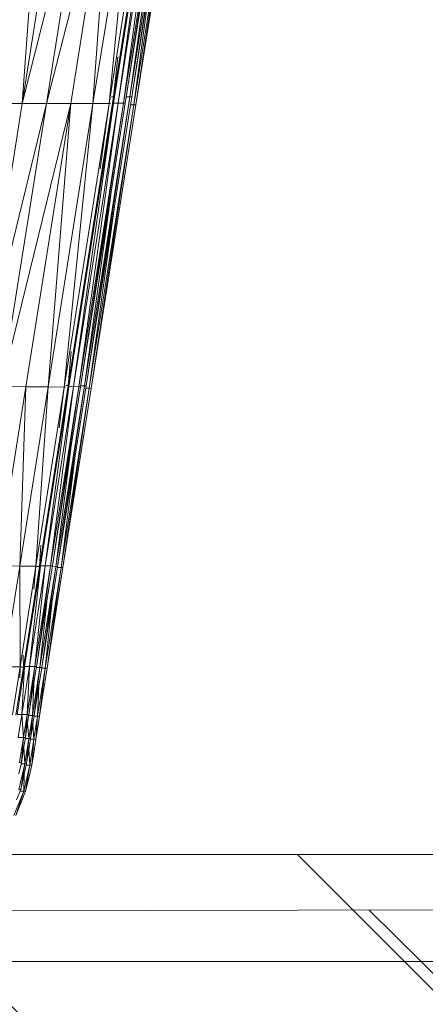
# Model space of a CAD drawing. Extents: x 180 to 9540, y 54 to 2910.
# Tile 22 of 82: x 6259 to 6297, y 796 to 888. Entities that reach past the tile are written whole.
import ezdxf
from ezdxf.xclip import XClip

# ---------------------------------------------------------------- set-up
doc = ezdxf.new("R2010")
doc.units = 0
doc.header["$MEASUREMENT"] = 0
doc.header["$XCLIPFRAME"] = 0
for name, color, linetype in [('460-K Stropy', 7, 'Continuous'), ('820-G Rysunki Obrazki', 7, 'Continuous'), ('824-G Wypełnienia RŚ', 7, 'Continuous')]:
    doc.layers.add(name, color=color, linetype=linetype)
pattern_1 = [(135, (4248.05, 809.8), (21.2132, 21.2132), [])]

# ---------------------------------------------------------------- blocks, each defined once
blk = doc.blocks.new('Rysunek_2_2', base_point=(4248.051, 809.799))
at = {"layer": '460-K Stropy', "linetype": 'Continuous', "lineweight": 13}
h = blk.add_hatch(dxfattribs=at)
h.set_pattern_fill('Ściany_istniejące_0002', color=8, style=0, pattern_type=2)
h.set_pattern_definition(pattern_1)
h.paths.add_polyline_path([(5760.551, 809.799), (5760.551, 799.799), (8445.551, 799.799), (8445.551, 809.799)])
h = blk.add_hatch(dxfattribs=at)
h.set_pattern_fill('Ściany_istniejące_0002', color=8, style=0, pattern_type=2)
h.set_pattern_definition(pattern_1)
h.paths.add_polyline_path([(5760.551, 799.799), (5760.551, 774.799), (8445.551, 774.799), (8445.551, 799.799)])
at = {"layer": '824-G Wypełnienia RŚ', "linetype": 'Continuous', "lineweight": 13}
h = blk.add_hatch(dxfattribs=at)
h.set_pattern_fill('_Poza_zakresem_opracowan_3D', color=8, style=0, pattern_type=2)
h.set_pattern_definition([(135.1862, (6513.066, 584.212), (21.1263, 21.26408), [])])
h.paths.add_polyline_path([(8445.551, 809.799), (4133.743, 799.422), (4134.075, 541.641), (8557.151, 546.964), (8557.151, 1245.067), (8444.504, 1244.796)])
at = {"color": 150, "linetype": 'Continuous', "lineweight": 13, "ltscale": 0.5}
for p, q in [((6272.401, 912.727), (6267.342, 880.686)), ((6273.913, 912.717), (6268.861, 880.673)), ((6269.031, 880.671), (6273.913, 912.717)), ((6258.786, 880.062), (6264.799, 903.742)), ((6260.481, 903.739), (6258.786, 880.062)), ((6262.523, 903.739), (6258.786, 880.062)), ((6267.111, 903.753), (6261.049, 880.057)), ((6264.799, 903.742), (6261.049, 880.057)), ((6267.111, 903.753), (6263.334, 880.052)), ((6269.259, 903.779), (6265.411, 880.047)), ((6267.111, 903.753), (6265.411, 880.047)), ((6266.911, 880.04), (6269.259, 903.779)), ((6266.911, 880.04), (6270.679, 903.751)), ((6271.067, 903.793), (6267.334, 880.08)), ((6271.484, 903.83), (6267.772, 880.088)), ((6271.067, 903.793), (6267.772, 880.088)), ((6268.269, 880.086), (6271.484, 903.83)), ((6272, 903.808), (6268.269, 880.086)), ((6272, 903.808), (6268.481, 880.403)), ((6272.974, 903.654), (6269.243, 879.932)), ((6269.416, 879.931), (6272.974, 903.654)), ((6268.861, 880.673), (6271.899, 902.08)), ((6269.243, 879.932), (6271.176, 894.278)), ((6267.342, 880.686), (6267.737, 884.432)), ((6267.342, 880.686), (6263.076, 853.672)), ((6268.861, 880.673), (6264.602, 853.655)), ((6268.861, 880.673), (6264.772, 853.653)), ((6269.031, 880.671), (6266.677, 865.732)), ((6267.342, 880.686), (6267.061, 878.351)), ((6267.342, 880.686), (6267.142, 880.688)), ((6267.429, 880.685), (6267.342, 880.686)), ((6268.861, 880.673), (6268.526, 880.676)), ((6269.031, 880.671), (6268.861, 880.673)), ((6258.786, 880.062), (6254.604, 853.581)), ((6261.049, 880.057), (6254.604, 853.581)), ((6256.772, 880.066), (6258.786, 880.062)), ((6261.049, 880.057), (6256.853, 853.569)), ((6256.853, 853.569), (6263.334, 880.052)), ((6258.786, 880.062), (6261.049, 880.057)), ((6263.334, 880.052), (6259.136, 853.555)), ((6263.334, 880.052), (6261.049, 880.057)), ((6263.334, 880.052), (6261.218, 853.542)), ((6265.411, 880.047), (6261.218, 853.542)), ((6262.725, 853.528), (6265.411, 880.047)), ((6262.725, 853.528), (6266.911, 880.04)), ((6267.334, 880.08), (6263.15, 853.565)), ((6263.334, 880.052), (6265.411, 880.047)), ((6267.772, 880.088), (6263.59, 853.57)), ((6267.334, 880.08), (6263.59, 853.57)), ((6264.09, 853.566), (6267.772, 880.088)), ((6268.269, 880.086), (6264.09, 853.566)), ((6268.269, 880.086), (6264.311, 853.938)), ((6269.243, 879.932), (6265.063, 853.413)), ((6269.243, 879.932), (6265.236, 853.41)), ((6266.911, 880.04), (6265.411, 880.047)), ((6266.078, 873.952), (6266.911, 880.04)), ((6268.431, 880.086), (6266.121, 865.422)), ((6267.039, 880.038), (6266.911, 880.04)), ((6269.419, 879.93), (6267.108, 865.266)), ((6267.334, 880.08), (6267.772, 880.088)), ((6268.269, 880.086), (6267.772, 880.088)), ((6268.269, 880.086), (6268.431, 880.085)), ((6268.915, 879.935), (6269.243, 879.932)), ((6269.243, 879.932), (6269.416, 879.931)), ((6267.077, 871.479), (6264.602, 853.655)), ((6267.416, 870.425), (6265.063, 853.413)), ((6263.38, 856.865), (6263.076, 853.672)), ((6256.479, 836.805), (6259.136, 853.555)), ((6259.136, 853.555), (6256.853, 853.569)), ((6259.136, 853.555), (6258.566, 836.787)), ((6258.566, 836.787), (6261.218, 853.542)), ((6261.218, 853.542), (6259.136, 853.555)), ((6260.077, 836.77), (6261.218, 853.542)), ((6260.077, 836.77), (6262.725, 853.528)), ((6263.076, 853.672), (6260.402, 836.746)), ((6263.15, 853.565), (6260.504, 836.806)), ((6260.947, 836.81), (6263.59, 853.57)), ((6263.15, 853.565), (6260.947, 836.81)), ((6262.725, 853.528), (6261.218, 853.542)), ((6261.447, 836.805), (6263.59, 853.57)), ((6261.447, 836.805), (6264.09, 853.566)), ((6264.09, 853.566), (6261.648, 837.04)), ((6261.933, 836.728), (6264.602, 853.655)), ((6262.104, 836.726), (6264.602, 853.655)), ((6262.25, 849.716), (6262.725, 853.528)), ((6262.421, 836.651), (6265.063, 853.413)), ((6262.595, 836.649), (6265.063, 853.413)), ((6262.725, 853.528), (6262.852, 853.525)), ((6264.252, 853.566), (6262.791, 844.297)), ((6263.076, 853.672), (6262.875, 853.674)), ((6262.928, 852.159), (6263.076, 853.672)), ((6263.076, 853.672), (6263.166, 853.671)), ((6263.15, 853.565), (6263.59, 853.57)), ((6263.297, 844.294), (6264.773, 853.653)), ((6263.59, 853.57), (6264.09, 853.566)), ((6263.779, 844.142), (6265.24, 853.41)), ((6264.09, 853.566), (6264.252, 853.565)), ((6264.269, 853.659), (6264.602, 853.655)), ((6264.602, 853.655), (6264.772, 853.653)), ((6264.735, 853.417), (6265.063, 853.413)), ((6265.063, 853.413), (6265.236, 853.41)), ((6261.933, 836.728), (6263.344, 847.789)), ((6262.421, 836.651), (6263.78, 847.358)), ((6260.402, 836.746), (6260.517, 838.746)), ((6256.479, 836.805), (6258.566, 836.787)), ((6257.072, 827.369), (6258.566, 836.787)), ((6258.588, 827.352), (6258.566, 836.787)), ((6260.077, 836.77), (6258.566, 836.787)), ((6258.588, 827.352), (6260.077, 836.77)), ((6260.402, 836.746), (6258.912, 827.328)), ((6260.504, 836.806), (6259.017, 827.387)), ((6259.46, 827.391), (6260.947, 836.81)), ((6260.504, 836.806), (6259.46, 827.391)), ((6259.867, 834.638), (6260.077, 836.77)), ((6259.962, 827.386), (6260.947, 836.81)), ((6259.962, 827.386), (6261.447, 836.805)), ((6260.204, 836.767), (6260.077, 836.77)), ((6261.447, 836.805), (6260.146, 827.517)), ((6260.201, 836.749), (6260.402, 836.746)), ((6260.402, 836.746), (6260.359, 835.887)), ((6260.402, 836.746), (6260.495, 836.745)), ((6260.448, 827.309), (6261.933, 836.728)), ((6260.504, 836.806), (6260.947, 836.81)), ((6261.933, 836.728), (6260.619, 827.307)), ((6261.61, 836.804), (6260.789, 831.596)), ((6260.935, 827.232), (6262.421, 836.651)), ((6261.447, 836.805), (6260.947, 836.81)), ((6262.421, 836.651), (6261.11, 827.229)), ((6262.104, 836.726), (6261.283, 831.518)), ((6261.447, 836.805), (6261.61, 836.803)), ((6261.601, 836.732), (6261.933, 836.728)), ((6262.598, 836.648), (6261.777, 831.44)), ((6261.933, 836.728), (6262.104, 836.726)), ((6262.421, 836.651), (6262.093, 836.656)), ((6262.594, 836.648), (6262.421, 836.651)), ((6262.595, 836.649), (6262.594, 836.648)), ((6261.081, 833.429), (6260.448, 827.309)), ((6261.552, 833.223), (6260.935, 827.232)), ((6258.888, 828.441), (6258.912, 827.328)), ((6258.588, 827.352), (6257.072, 827.369)), ((6257.875, 822.859), (6258.588, 827.352)), ((6258.912, 827.328), (6258.2, 822.835)), ((6259.017, 827.387), (6258.305, 822.894)), ((6258.554, 826.336), (6258.588, 827.352)), ((6258.588, 827.352), (6258.714, 827.348)), ((6258.912, 827.328), (6258.712, 827.331)), ((6259.46, 827.391), (6258.75, 822.898)), ((6259.017, 827.387), (6258.75, 822.898)), ((6258.912, 827.328), (6259.007, 827.327)), ((6258.941, 826.912), (6258.912, 827.328)), ((6259.017, 827.387), (6259.46, 827.391)), ((6259.254, 822.893), (6259.46, 827.391)), ((6259.962, 827.386), (6259.254, 822.893)), ((6259.962, 827.386), (6259.427, 822.955)), ((6259.46, 827.391), (6259.962, 827.386)), ((6260.126, 827.385), (6259.734, 824.9)), ((6260.448, 827.309), (6259.739, 822.816)), ((6259.911, 822.814), (6260.448, 827.309)), ((6259.962, 827.386), (6260.125, 827.384)), ((6260.117, 827.313), (6260.448, 827.309)), ((6260.935, 827.232), (6260.227, 822.739)), ((6260.228, 824.823), (6260.62, 827.307)), ((6260.402, 822.737), (6260.935, 827.232)), ((6260.448, 827.309), (6260.619, 827.307)), ((6260.608, 827.237), (6260.935, 827.232)), ((6260.722, 824.745), (6261.113, 827.229)), ((6260.935, 827.232), (6261.11, 827.229)), ((6261.11, 827.229), (6261.11, 827.229)), ((6259.739, 822.816), (6259.866, 825.726)), ((6260.227, 822.739), (6260.349, 825.588)), ((6258.305, 822.894), (6258.75, 822.898)), ((6258.75, 822.898), (6258.412, 820.76)), ((6258.917, 820.755), (6258.75, 822.898)), ((6259.254, 822.893), (6258.75, 822.898)), ((6259.254, 822.893), (6258.917, 820.755)), ((6259.254, 822.893), (6259.086, 820.784)), ((6259.417, 822.892), (6259.231, 821.709)), ((6259.254, 822.893), (6259.417, 822.892)), ((6259.739, 822.816), (6259.4, 820.668)), ((6259.739, 822.816), (6259.408, 822.82)), ((6259.739, 822.816), (6259.572, 820.666)), ((6259.911, 822.814), (6259.724, 821.626)), ((6259.911, 822.814), (6259.739, 822.816)), ((6260.227, 822.739), (6259.885, 820.581)), ((6259.9, 822.744), (6260.227, 822.739)), ((6260.227, 822.739), (6260.061, 820.579)), ((6260.405, 822.736), (6260.217, 821.543)), ((6260.227, 822.739), (6260.402, 822.737)), ((6259.288, 822.055), (6259.4, 820.668)), ((6259.774, 821.945), (6259.885, 820.581)), ((6258.917, 820.755), (6258.412, 820.76)), ((6258.548, 818.399), (6258.917, 820.755)), ((6258.917, 820.755), (6258.718, 818.434)), ((6259.083, 820.753), (6258.917, 820.755)), ((6259.024, 818.283), (6259.4, 820.668)), ((6259.4, 820.668), (6259.071, 820.672)), ((6259.196, 818.281), (6259.4, 820.668)), ((6259.572, 820.666), (6259.4, 820.668)), ((6259.501, 818.166), (6259.885, 820.581)), ((6259.885, 820.581), (6259.56, 820.585)), ((6259.678, 818.165), (6259.885, 820.581)), ((6260.061, 820.579), (6259.885, 820.581)), ((6258.916, 819.699), (6258.712, 818.396)), ((6259.024, 818.283), (6258.935, 819.808)), ((6259.501, 818.166), (6259.417, 819.678)), ((6259.405, 819.6), (6259.197, 818.281)), ((6259.893, 819.5), (6259.682, 818.166)), ((6258.473, 815.891), (6259.024, 818.283)), ((6258.548, 818.399), (6258.712, 818.397)), ((6259.024, 818.283), (6258.645, 815.889)), ((6258.689, 818.286), (6259.024, 818.283)), ((6258.714, 818.397), (6258.712, 818.396)), ((6258.712, 818.396), (6258.712, 818.396)), ((6258.714, 818.396), (6258.714, 818.397)), ((6258.925, 815.716), (6259.501, 818.166)), ((6259.024, 818.283), (6259.196, 818.281)), ((6259.501, 818.166), (6259.101, 815.717)), ((6259.501, 818.166), (6259.171, 818.169)), ((6259.197, 818.281), (6259.197, 818.281)), ((6259.678, 818.165), (6259.501, 818.166)), ((6259.678, 818.165), (6259.678, 818.166)), ((6259.681, 818.166), (6259.681, 818.166)), ((6258.95, 817.211), (6258.645, 815.889)), ((6258.96, 817.252), (6258.925, 815.716)), ((6259.424, 817.07), (6259.105, 815.718)), ((6258.925, 815.716), (6258.006, 813.455)), ((6258.177, 813.454), (6258.925, 815.716)), ((6258.473, 815.891), (6258.645, 815.889)), ((6258.577, 815.718), (6258.925, 815.716)), ((6258.645, 815.889), (6258.645, 815.889)), ((6258.925, 815.716), (6259.101, 815.717)), ((6259.101, 815.718), (6259.101, 815.717)), ((6259.104, 815.718), (6259.104, 815.718)), ((6259.105, 815.718), (6259.105, 815.718)), ((6258.689, 814.701), (6258.18, 813.456))]:
    blk.add_line(p, q, dxfattribs=at)
at = {"color": 150, "linetype": 'Continuous', "lineweight": 13, "ltscale": 0.5, "flags": 128}
for points in [[(6258.256, 814.915), (6258.645, 815.889), (6258.95, 817.211), (6259.197, 818.281), (6259.405, 819.6), (6259.573, 820.666), (6259.724, 821.626), (6259.911, 822.814), (6260.228, 824.823), (6260.62, 827.307), (6261.283, 831.518), (6262.104, 836.726), (6263.297, 844.294), (6264.773, 853.653), (6266.677, 865.732), (6269.031, 880.671), (6271.29, 894.997)], [(6258.476, 817.351), (6258.712, 818.396), (6258.916, 819.699), (6259.081, 820.753), (6259.231, 821.709), (6259.417, 822.892), (6259.734, 824.9), (6260.126, 827.385), (6260.789, 831.596), (6261.61, 836.804), (6262.791, 844.297), (6264.252, 853.565), (6266.12, 865.422), (6268.431, 880.086), (6270.102, 890.688)], [(6258.18, 813.456), (6258.689, 814.701), (6259.105, 815.718), (6259.424, 817.07), (6259.682, 818.166), (6259.893, 819.5), (6260.065, 820.579), (6260.217, 821.543), (6260.405, 822.736), (6260.722, 824.745), (6261.113, 827.229), (6261.777, 831.44), (6262.598, 836.648), (6263.779, 844.142), (6265.24, 853.41), (6267.108, 865.266), (6269.419, 879.93), (6271.09, 890.532)]]:
    blk.add_lwpolyline(points, dxfattribs=at)
at = {"layer": '460-K Stropy', "color": 7, "linetype": 'Continuous', "lineweight": 13, "ltscale": 0.5}
for p, q in [((8445.551, 809.799), (5760.551, 809.799)), ((8445.551, 799.799), (5760.551, 799.799))]:
    blk.add_line(p, q, dxfattribs=at)
at = {"layer": '824-G Wypełnienia RŚ', "color": 7, "linetype": 'Continuous', "lineweight": 13, "ltscale": 0.5, "flags": 128}
blk.add_lwpolyline([(8557.151, 1245.067), (8444.504, 1244.796), (8445.551, 809.799), (4133.743, 799.422), (4134.075, 541.641), (8557.151, 546.964)], dxfattribs=at)

msp = doc.modelspace()

# ---------------------------------------------------------------- block references
at = {"layer": '820-G Rysunki Obrazki', "color": 7, "linetype": 'Continuous', "lineweight": 13, "ltscale": 0.1}
ref = msp.add_blockref('Rysunek_2_2', (4248.051, 809.799), dxfattribs=at)
XClip(ref).set_block_clipping_path([(4133.6196216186, 305.1003815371), (8557.1514411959, 2650.020916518)])

doc.saveas('drawing.dxf')
